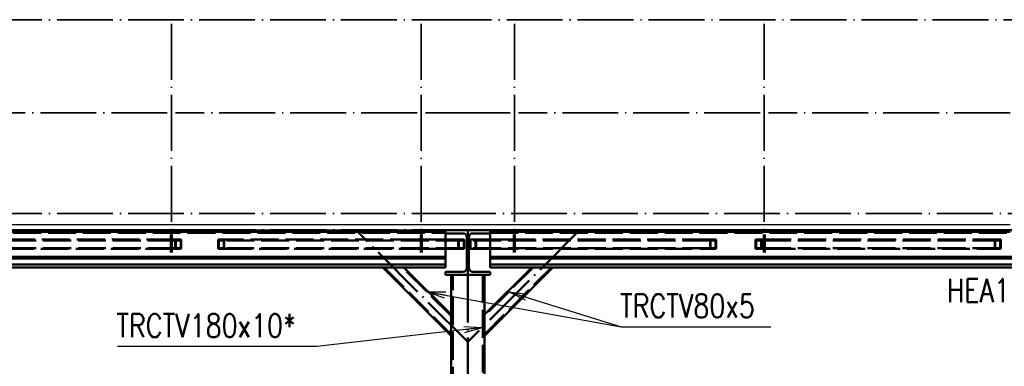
# Paper-space layout 'Layout1' of a CAD drawing. Extents: x -2 to 1033, y -36 to 596.
# Tile 28 of 256: x 117 to 222, y 244 to 282. Entities that reach past the tile are written whole.
import ezdxf

# ---------------------------------------------------------------- set-up
doc = ezdxf.new("R2010")
doc.units = 0
doc.linetypes.add('ACAD_ISO02W100', pattern=[15, 12, -3])
doc.linetypes.add('ACAD_ISO04W100', pattern=[30.5, 24, -3, 0.5, -3])
for name, color, linetype, lineweight in [('SS_PLOŠINA', 91, 'CONTINUOUS', 50), ('SS_POPIS_PROFILU', 13, 'CONTINUOUS', 25), ('SS_SLOUPY PLOŠINA', 177, 'CONTINUOUS', 50), ('SS_ZABRADLI', 2, 'CONTINUOUS', 35), ('SS_ZTUŽENÍ LÁVKA', 107, 'CONTINUOUS', 50), ('SS_ZTUŽENÍ STĚNY', 203, 'CONTINUOUS', 50)]:
    doc.layers.add(name, color=color, linetype=linetype, lineweight=lineweight)
doc.layers.add('SS_ROSTY', color=7, linetype='CONTINUOUS', lineweight=25, true_color=0xb4d617)
doc.styles.add('romans.shx', font='romans.shx', dxfattribs={"height": 5})

psp = doc.layouts.get("Layout1")

# ---------------------------------------------------------------- linework, layer by layer
at = {"layer": 'SS_PLOŠINA', "color": 7, "linetype": 'ACAD_ISO04W100', "ltscale": 0.25}
for p, q in [((164.8145, 258.993), (49.8145, 258.993)), ((164.8145, 258.993), (49.8145, 258.993)), ((164.8145, 258.993), (164.8145, 258.993)), ((279.8145, 258.993), (164.8145, 258.993)), ((279.8145, 258.993), (164.8145, 258.993))]:
    psp.add_line(p, q, dxfattribs=at)
at = {"layer": 'SS_PLOŠINA', "color": 3, "linetype": 'ACAD_ISO02W100', "ltscale": 0.25}
for p, q in [((52.2145, 258.693), (162.4145, 258.693)), ((132.5195, 258.813), (133.4095, 258.813)), ((159.3695, 258.813), (160.2595, 258.813)), ((167.2145, 258.693), (277.4145, 258.693)), ((169.3695, 258.813), (170.2595, 258.813)), ((196.2195, 258.813), (197.1095, 258.813))]:
    psp.add_line(p, q, dxfattribs=at)
at = {"layer": 'SS_PLOŠINA', "color": 1, "linetype": 'Continuous', "ltscale": 0.25}
for p, q in [((106.5595, 258.813), (132.5195, 258.813)), ((133.4095, 258.813), (159.3695, 258.813)), ((160.2595, 258.813), (162.4145, 258.813)), ((162.4145, 258.993), (162.4145, 258.813)), ((162.4145, 258.813), (162.4145, 258.653)), ((162.4145, 258.653), (164.2945, 258.653)), ((162.4145, 258.653), (162.4145, 255.953)), ((164.7145, 258.233), (164.7145, 254.953)), ((164.9145, 254.953), (164.9145, 258.233)), ((165.3345, 258.653), (167.2145, 258.653)), ((167.2145, 258.653), (167.2145, 258.993)), ((167.2145, 258.813), (169.3695, 258.813)), ((167.2145, 255.953), (167.2145, 258.653)), ((170.2595, 258.813), (196.2195, 258.813)), ((197.1095, 258.813), (223.0695, 258.813)), ((162.4145, 256.133), (52.2145, 256.133)), ((277.4145, 256.133), (167.2145, 256.133)), ((52.2145, 255.953), (162.4145, 255.953)), ((162.4145, 255.293), (52.2145, 255.293)), ((52.2145, 254.993), (162.4145, 254.993)), ((162.4145, 255.953), (162.4145, 254.993)), ((167.2145, 254.993), (167.2145, 255.953)), ((167.2145, 255.953), (277.4145, 255.953)), ((277.4145, 255.293), (167.2145, 255.293)), ((167.2145, 254.993), (277.4145, 254.993)), ((164.2945, 254.533), (162.4145, 254.533)), ((162.4145, 254.533), (162.4145, 254.193)), ((162.4145, 254.193), (167.2145, 254.193)), ((167.2145, 254.533), (165.3345, 254.533)), ((167.2145, 254.193), (167.2145, 254.533))]:
    psp.add_line(p, q, dxfattribs=at)
at = {"layer": 'SS_PLOŠINA', "color": 1, "linetype": 'Continuous', "ltscale": 0.25, "extrusion": (-6.12323e-16, 6.12323e-17, -1)}
for centre, start, end in [((-164.2945, 258.233), 90, 180), ((-164.2945, 254.953), 180, 270)]:
    psp.add_arc(centre, 0.42, start, end, dxfattribs=at)
at = {"layer": 'SS_PLOŠINA', "color": 1, "linetype": 'Continuous', "ltscale": 0.25, "extrusion": (8.60062e-14, -3.58173e-14, -1)}
psp.add_arc((-165.3345, 258.233), 0.42, 0, 90, dxfattribs=at)
at = {"layer": 'SS_PLOŠINA', "color": 1, "linetype": 'Continuous', "ltscale": 0.25, "extrusion": (8.60062e-14, 3.59398e-14, -1)}
psp.add_arc((-165.3345, 254.953), 0.42, 270, 0, dxfattribs=at)
at = {"layer": 'SS_POPIS_PROFILU', "color": 0, "linetype": 'ByBlock'}
for p, q in [((162.3183, 251.7044, -8355.4), (160.4095, 252.388, -8355.4)), ((160.4095, 252.388, -8355.4), (162.4369, 252.3604, -8355.4)), ((160.4095, 252.388, -8355.4), (162.3776, 252.0324, -8355.4)), ((171.0289, 251.473, -8355.4), (169.2195, 252.388, -8355.4)), ((169.2195, 252.388, -8355.4), (171.2279, 252.1093, -8355.4)), ((169.2195, 252.388, -8355.4), (171.1284, 251.7911, -8355.4)), ((164.3896, 248.631, -8354.4), (166.4145, 248.5269, -8354.4)), ((166.4145, 248.5269, -8354.4), (164.4274, 248.2999, -8354.4)), ((166.4145, 248.5269, -8354.4), (164.4652, 247.9687, -8354.4))]:
    psp.add_line(p, q, dxfattribs=at)
at = {"layer": 'SS_POPIS_PROFILU', "color": 13}
for points in [[(160.4095, 252.388), (181.2766, 248.618), (197.3719, 248.618)], [(169.2195, 252.388), (181.2766, 248.618), (197.3719, 248.618)], [(166.4145, 248.5269), (148.5967, 246.4912), (127.1681, 246.4912)]]:
    psp.add_lwpolyline(points, dxfattribs=at)
at = {"layer": 'SS_ROSTY', "color": 7, "linetype": 'Continuous', "ltscale": 0.25}
for p, q in [((106.5595, 259.593), (132.5195, 259.593)), ((133.4095, 259.593), (159.3695, 259.593)), ((160.2595, 259.593), (169.3695, 259.593)), ((170.2595, 259.593), (196.2195, 259.593)), ((197.1095, 259.593), (223.0695, 259.593)), ((132.5195, 258.993), (106.5595, 258.993)), ((159.3695, 258.993), (133.4095, 258.993)), ((169.3695, 258.993), (160.2595, 258.993)), ((196.2195, 258.993), (170.2595, 258.993)), ((223.0695, 258.993), (197.1095, 258.993))]:
    psp.add_line(p, q, dxfattribs=at)
at = {"layer": 'SS_ROSTY', "color": 3, "linetype": 'ACAD_ISO02W100', "ltscale": 0.25}
for p, q in [((132.5195, 259.593), (133.4095, 259.593)), ((159.3695, 259.593), (160.2595, 259.593)), ((169.3695, 259.593), (170.2595, 259.593)), ((196.2195, 259.593), (197.1095, 259.593)), ((133.4095, 258.993), (132.5195, 258.993)), ((160.2595, 258.993), (159.3695, 258.993)), ((170.2595, 258.993), (169.3695, 258.993)), ((197.1095, 258.993), (196.2195, 258.993))]:
    psp.add_line(p, q, dxfattribs=at)
at = {"layer": 'SS_SLOUPY PLOŠINA', "color": 7, "linetype": 'ACAD_ISO04W100', "ltscale": 0.25}
psp.add_line((164.8145, 241.4589), (164.8145, 258.993), dxfattribs=at)
at = {"layer": 'SS_SLOUPY PLOŠINA', "color": 1, "linetype": 'Continuous', "ltscale": 0.25}
for p, q in [((163.0145, 254.193), (163.0145, 241.2895)), ((166.6145, 241.2895), (166.6145, 254.193))]:
    psp.add_line(p, q, dxfattribs=at)
at = {"layer": 'SS_SLOUPY PLOŠINA', "color": 3, "linetype": 'ACAD_ISO02W100', "ltscale": 0.25}
for p, q in [((163.2145, 241.3083), (163.2145, 254.193)), ((166.4145, 254.193), (166.4145, 241.3083))]:
    psp.add_line(p, q, dxfattribs=at)
at = {"layer": 'SS_ZABRADLI', "color": 7, "linetype": 'ACAD_ISO04W100', "ltscale": 0.25}
for p, q in [((164.8145, 281.593), (47.8895, 281.593)), ((281.7395, 281.593), (164.8145, 281.593)), ((132.9645, 281.148), (132.9645, 256.593)), ((159.8145, 281.148), (159.8145, 256.593)), ((169.8145, 281.148), (169.8145, 256.593)), ((196.6645, 281.148), (196.6645, 256.593)), ((132.5195, 271.593), (106.5595, 271.593)), ((159.3695, 271.593), (133.4095, 271.593)), ((164.8145, 271.593), (160.2595, 271.593)), ((169.3695, 271.593), (164.8145, 271.593)), ((196.2195, 271.593), (170.2595, 271.593)), ((223.0695, 271.593), (197.1095, 271.593)), ((164.8145, 260.793), (47.4145, 260.793)), ((282.2145, 260.793), (164.8145, 260.793))]:
    psp.add_line(p, q, dxfattribs=at)
at = {"layer": 'SS_ZABRADLI', "color": 3, "linetype": 'ACAD_ISO02W100', "ltscale": 0.25}
for p, q in [((132.8845, 258.493), (133.0445, 258.493)), ((132.8845, 258.493), (132.8845, 256.593)), ((133.0445, 256.593), (133.0445, 258.493)), ((159.7345, 258.493), (159.8945, 258.493)), ((159.7345, 258.493), (159.7345, 256.593)), ((159.8945, 256.593), (159.8945, 258.493)), ((169.7345, 258.493), (169.8945, 258.493)), ((169.7345, 258.493), (169.7345, 256.593)), ((169.8945, 256.593), (169.8945, 258.493)), ((196.5845, 258.493), (196.7445, 258.493)), ((196.5845, 258.493), (196.5845, 256.593)), ((196.7445, 256.593), (196.7445, 258.493))]:
    psp.add_line(p, q, dxfattribs=at)
at = {"layer": 'SS_ZTUŽENÍ LÁVKA', "color": 7, "linetype": 'ACAD_ISO04W100', "ltscale": 0.25}
for p, q in [((107.3145, 258.993), (136.0145, 258.993)), ((136.0145, 258.993), (164.8145, 258.993)), ((193.6145, 258.993), (164.8145, 258.993)), ((222.3145, 258.993), (193.6145, 258.993)), ((222.3145, 258.993), (251.0145, 258.993))]:
    psp.add_line(p, q, dxfattribs=at)
at = {"layer": 'SS_ZTUŽENÍ LÁVKA', "color": 3, "linetype": 'ACAD_ISO02W100', "ltscale": 0.25}
for p, q in [((133.3095, 257.973), (107.7006, 257.973)), ((133.4418, 257.893), (107.7519, 257.893)), ((133.4418, 257.053), (107.7519, 257.053)), ((133.3905, 257.973), (133.3095, 257.973)), ((133.4095, 257.973), (133.3905, 257.973)), ((133.3905, 256.973), (133.3905, 257.973)), ((134.032, 257.973), (133.4095, 257.973)), ((133.9807, 257.893), (133.4418, 257.893)), ((133.4418, 257.053), (133.4418, 257.893)), ((133.9807, 257.053), (133.4418, 257.053)), ((133.9807, 257.053), (133.9807, 257.893)), ((134.032, 256.973), (134.032, 257.973)), ((138.0575, 257.973), (138.0063, 257.973)), ((138.0063, 257.973), (138.0063, 256.973)), ((138.6465, 257.973), (138.0575, 257.973)), ((138.5953, 257.893), (138.0575, 257.893)), ((138.0575, 257.893), (138.0575, 257.053)), ((138.5953, 257.053), (138.0575, 257.053)), ((164.3734, 257.893), (138.5953, 257.893)), ((138.5953, 257.893), (138.5953, 257.053)), ((164.3734, 257.053), (138.5953, 257.053)), ((159.4695, 257.973), (138.6465, 257.973)), ((138.6465, 257.973), (138.6465, 256.973)), ((162.4145, 257.973), (159.4695, 257.973)), ((163.7844, 256.973), (163.7844, 257.973)), ((163.8356, 257.053), (163.8356, 257.893)), ((164.3734, 257.053), (164.3734, 257.893)), ((190.8927, 257.893), (165.1146, 257.893)), ((165.1146, 257.893), (165.1146, 257.053)), ((190.8927, 257.053), (165.1146, 257.053)), ((165.6523, 257.893), (165.6523, 257.053)), ((165.7035, 257.973), (165.7035, 256.973)), ((170.1595, 257.973), (167.2145, 257.973)), ((170.2595, 257.973), (170.1595, 257.973)), ((190.8414, 257.973), (170.2595, 257.973)), ((191.4816, 257.973), (190.8414, 257.973)), ((190.8414, 256.973), (190.8414, 257.973)), ((191.4304, 257.893), (190.8927, 257.893)), ((190.8927, 257.053), (190.8927, 257.893)), ((191.4304, 257.053), (190.8927, 257.053)), ((191.4304, 257.053), (191.4304, 257.893)), ((191.4816, 256.973), (191.4816, 257.973)), ((196.2195, 257.973), (195.7375, 257.973)), ((195.7375, 257.973), (195.7375, 256.973)), ((196.3195, 257.893), (195.7888, 257.893)), ((195.7888, 257.893), (195.7888, 257.053)), ((196.3195, 257.053), (195.7888, 257.053)), ((196.379, 257.973), (196.2195, 257.973)), ((196.3277, 257.893), (196.3195, 257.893)), ((196.3277, 257.053), (196.3195, 257.053)), ((222.0176, 257.893), (196.3277, 257.893)), ((196.3277, 257.893), (196.3277, 257.053)), ((222.0176, 257.053), (196.3277, 257.053)), ((196.5845, 257.973), (196.379, 257.973)), ((196.379, 257.973), (196.379, 256.973)), ((222.0689, 257.973), (196.5845, 257.973)), ((221.4274, 256.973), (221.4274, 257.973)), ((221.4787, 257.053), (221.4787, 257.893)), ((222.0176, 257.053), (222.0176, 257.893)), ((222.0689, 256.973), (222.0689, 257.973)), ((107.7006, 256.973), (133.0445, 256.973)), ((133.0445, 256.973), (133.3095, 256.973)), ((133.3095, 256.973), (133.3905, 256.973)), ((133.3905, 256.973), (134.032, 256.973)), ((138.0063, 256.973), (138.6465, 256.973)), ((138.6465, 256.973), (159.4695, 256.973)), ((159.4695, 256.973), (162.4145, 256.973)), ((167.2145, 256.973), (190.8414, 256.973)), ((190.8414, 256.973), (191.4816, 256.973)), ((195.7375, 256.973), (196.2195, 256.973)), ((196.2195, 256.973), (196.379, 256.973)), ((196.379, 256.973), (196.5845, 256.973)), ((196.5845, 256.973), (196.7445, 256.973)), ((196.7445, 256.973), (197.0095, 256.973)), ((197.0095, 256.973), (222.0689, 256.973))]:
    psp.add_line(p, q, dxfattribs=at)
at = {"layer": 'SS_ZTUŽENÍ LÁVKA', "color": 1, "linetype": 'Continuous', "ltscale": 0.25}
for p, q in [((164.4246, 257.973), (162.4145, 257.973)), ((164.4246, 256.973), (164.4246, 257.973)), ((167.2145, 257.973), (165.0633, 257.973)), ((165.0633, 257.973), (165.0633, 256.973)), ((162.4145, 256.973), (164.4246, 256.973)), ((165.0633, 256.973), (167.2145, 256.973))]:
    psp.add_line(p, q, dxfattribs=at)
at = {"layer": 'SS_ZTUŽENÍ STĚNY', "color": 7, "linetype": 'ACAD_ISO04W100', "ltscale": 0.25}
for p, q in [((164.8145, 246.993), (152.8145, 258.993)), ((176.8145, 258.993), (164.8145, 246.993))]:
    psp.add_line(p, q, dxfattribs=at)
at = {"layer": 'SS_ZTUŽENÍ STĚNY', "color": 1, "linetype": 'Continuous', "ltscale": 0.25}
for p, q in [((155.6831, 254.993), (163.0145, 247.6616)), ((163.0145, 249.9244), (157.9459, 254.993)), ((166.6145, 247.6616), (173.9458, 254.993)), ((171.6831, 254.993), (166.6145, 249.9244))]:
    psp.add_line(p, q, dxfattribs=at)
at = {"layer": 'SS_ZTUŽENÍ STĚNY', "color": 3, "linetype": 'ACAD_ISO02W100', "ltscale": 0.25}
for p, q in [((155.8246, 254.993), (163.0145, 247.8031)), ((163.0145, 249.783), (157.8045, 254.993)), ((166.6145, 247.8031), (173.8044, 254.993)), ((171.8245, 254.993), (166.6145, 249.783))]:
    psp.add_line(p, q, dxfattribs=at)

# ---------------------------------------------------------------- texts
at = {"layer": 'SS_POPIS_PROFILU', "color": 13, "style": 'romans.shx', "width": 0.8}
for s, p in [('HEA160', (216.2757, 251.2696)), ('TRCTV80x5', (181.161, 249.618)), ('TRCTV80x5', (181.161, 249.618))]:
    psp.add_text(s, height=2.5, dxfattribs=at).set_placement(p)
at = {"layer": 'SS_POPIS_PROFILU', "color": 2, "style": 'romans.shx', "width": 0.8}
psp.add_text('TRCTV180x10*', height=2.5, dxfattribs=at).set_placement((127.0525, 247.4912))

doc.saveas('drawing.dxf')
